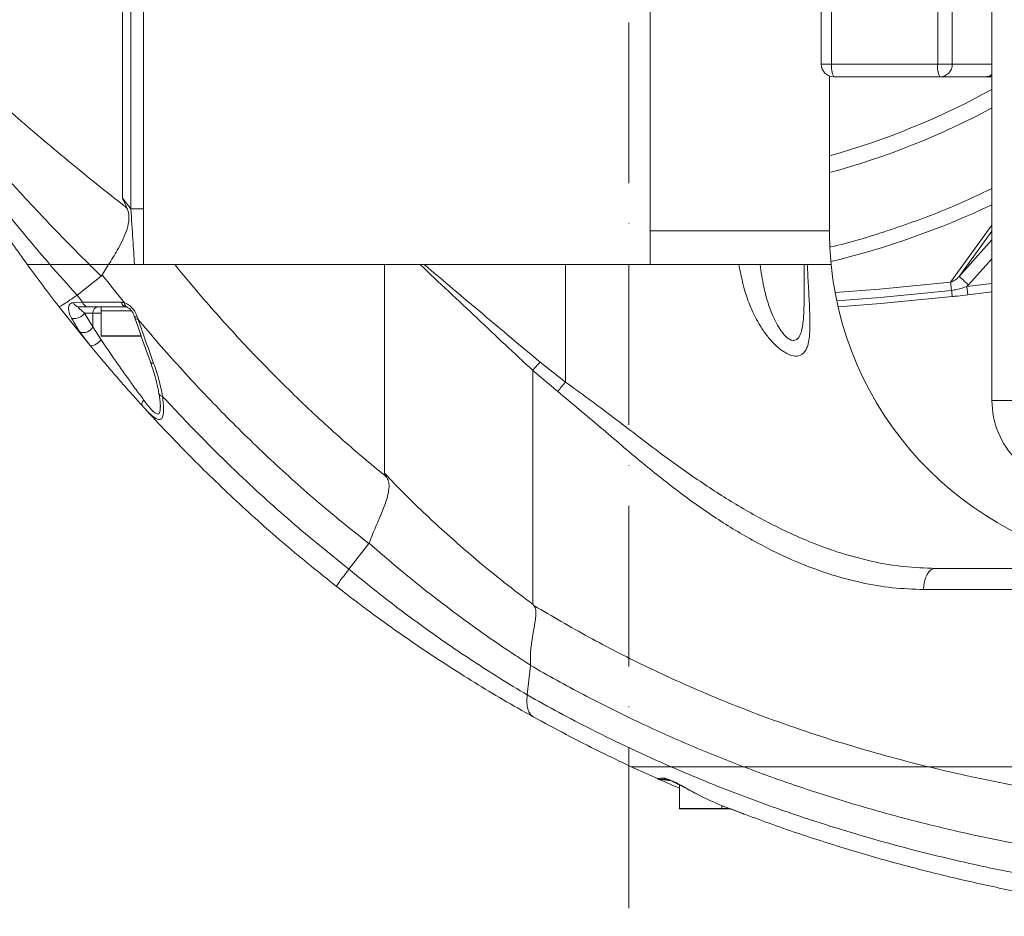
# Model space of a CAD drawing. Header units: millimetres. Extents: x 19214 to 26510, y -7957 to -532.
# Tile 6 of 150: x 21764 to 21997, y -5754 to -5541. Entities that reach past the tile are written whole.
import ezdxf

# ---------------------------------------------------------------- set-up
doc = ezdxf.new("R2010")
doc.units = ezdxf.units.MM
doc.header["$LTSCALE"] = 0.3175
doc.linetypes.add('ACAD_ISO10W100', pattern=[18, 12, -3, 0, -3])
for name, color, linetype, lineweight in [('1轮廓实线层', 7, 'Continuous', 18), ('7标注层', 4, 'Continuous', 13), ('中心线', 4, 'ACAD_ISO10W100', 20)]:
    doc.layers.add(name, color=color, linetype=linetype, lineweight=lineweight)

msp = doc.modelspace()

# ---------------------------------------------------------------- linework, layer by layer
at = {"layer": '1轮廓实线层', "ltscale": 10}
for p, q in [((21981.16, -5551.822), (21981.16, -5517.777)), ((21984.623, -5517.777), (21984.623, -5551.822)), ((21788.016, -5519.836), (21788.016, -5583.561)), ((21790.016, -5586.128), (21790.016, -5529.322)), ((21793.016, -5529.322), (21793.016, -5599.322)), ((21913.016, -5599.322), (21913.016, -5529.322)), ((21953.563, -5531.469), (21953.563, -5551.822)), ((21956.042, -5531.469), (21956.042, -5551.822)), ((21994.016, -5534.822), (21994.016, -5631.538)), ((21953.563, -5551.822), (21956.042, -5551.822)), ((21956.042, -5551.822), (21981.16, -5551.822)), ((21984.623, -5551.822), (21981.16, -5551.822)), ((21984.623, -5551.822), (21994.016, -5551.822)), ((21955.516, -5591.322), (21955.516, -5554.634)), ((21981.681, -5554.822), (21956.563, -5554.822)), ((21992.492, -5554.822), (21981.681, -5554.822)), ((21994.016, -5554.822), (21992.492, -5554.822)), ((21788.016, -5583.561), (21790.016, -5586.128)), ((21790.016, -5586.128), (21793.016, -5586.128)), ((21994.016, -5590.01), (21984.231, -5603.468)), ((21913.016, -5591.322), (21955.516, -5591.322)), ((21986.237, -5602.127), (21994.016, -5591.39)), ((21986.237, -5602.127), (21994.016, -5593.487)), ((21994.016, -5597.962), (21988.462, -5604.13)), ((21784.753, -5599.322), (21783.262, -5601.785)), ((21793.016, -5599.322), (21913.016, -5599.322)), ((21850.072, -5648.743), (21850.072, -5599.322)), ((21893.016, -5627.181), (21893.016, -5599.322)), ((21913.016, -5599.322), (21934.041, -5599.322)), ((21939.081, -5599.322), (21913.016, -5599.322)), ((21939.081, -5599.322), (21949.516, -5599.322)), ((21949.516, -5606.782), (21949.516, -5599.322)), ((21955.917, -5599.322), (21949.516, -5599.322)), ((21950.277, -5599.322), (21955.917, -5599.322)), ((21777.28, -5606.539), (21783.013, -5602.075)), ((21783.262, -5601.785), (21783.013, -5602.075)), ((21988.1, -5604.503), (21994.016, -5603.792)), ((21988.462, -5604.13), (21988.1, -5604.503)), ((21988.1, -5604.503), (21988.33, -5606.49)), ((21777.28, -5606.539), (21777.267, -5606.549)), ((21994.016, -5605.807), (21988.33, -5606.49)), ((21780.317, -5618.434), (21772.987, -5609.274)), ((21776.413, -5608.353), (21778.597, -5608.247)), ((21779.771, -5609.322), (21777.731, -5609.322)), ((21788.86, -5609.322), (21779.771, -5609.322)), ((21783.016, -5609.322), (21783.016, -5610.322)), ((21781.042, -5610.822), (21779.055, -5610.822)), ((21779.055, -5610.822), (21781.042, -5614.053)), ((21781.042, -5614.053), (21781.042, -5610.822)), ((21783.016, -5610.822), (21781.042, -5610.822)), ((21783.016, -5610.322), (21783.016, -5616.222)), ((21786.107, -5610.322), (21783.016, -5610.322)), ((21783.016, -5610.322), (21790.148, -5610.322)), ((21790.255, -5610.322), (21786.107, -5610.322)), ((21790.82, -5611.45), (21790.994, -5611.952)), ((21791.565, -5611.766), (21791.719, -5612.273)), ((21781.042, -5614.053), (21782.98, -5617.162)), ((21780.317, -5618.434), (21777.948, -5615.301)), ((21783.016, -5616.222), (21792.543, -5616.222)), ((21792.51, -5616.322), (21783.116, -5616.322)), ((21886.997, -5622.47), (21893.016, -5627.181)), ((21885.239, -5624.416), (21885.239, -5679.803)), ((21891.192, -5629.422), (21885.239, -5624.416)), ((21796.991, -5633.08), (21796.997, -5632.948)), ((21994.016, -5631.538), (22012.145, -5631.538)), ((21841.674, -5671.492), (21846.394, -5665.463)), ((21846.46, -5665.34), (21846.394, -5665.463)), ((21846.478, -5665.356), (21846.46, -5665.34)), ((21980.619, -5671.322), (22050.516, -5671.322)), ((22048.568, -5676.322), (21977.832, -5676.322)), ((21883.913, -5701.301), (21884.678, -5694.3)), ((21884.678, -5694.3), (21884.679, -5694.245)), ((21914.765, -5721.15), (21908.546, -5718.322)), ((21935.137, -5718.322), (21917.928, -5718.322)), ((21917.928, -5718.322), (21935.137, -5718.322)), ((21978.866, -5718.322), (22053.221, -5718.322)), ((22053.21, -5718.322), (21978.866, -5718.322)), ((21917.052, -5722.156), (21917.074, -5722.166)), ((21920.016, -5722.638), (21920.016, -5728.222)), ((21922.699, -5724.074), (21922.758, -5724.059)), ((21922.758, -5724.059), (21925.503, -5725.511)), ((21925.471, -5725.513), (21925.503, -5725.511)), ((21920.016, -5728.222), (21930.016, -5728.222)), ((21929.916, -5728.322), (21920.116, -5728.322)), ((21932.149, -5728.322), (21929.916, -5728.322)), ((21930.016, -5728.222), (21930.016, -5727.506)), ((21930.016, -5728.222), (21931.82, -5728.222)), ((21935.265, -5729.539), (21935.218, -5729.522))]:
    msp.add_line(p, q, dxfattribs=at)
at = {"layer": '1轮廓实线层', "lineweight": 20, "ltscale": 10}
for points in [[(21956.864, -5605.943), (21967.375, -5605.122), (21984.231, -5603.468)], [(21957.254, -5607.905), (21967.544, -5607.099), (21984.449, -5605.439)], [(21984.611, -5606.911), (21967.671, -5608.574), (21957.578, -5609.366)], [(21791.565, -5611.766), (21791.289, -5611.746), (21791.066, -5611.691), (21790.905, -5611.603), (21790.812, -5611.486), (21790.801, -5611.457)], [(21791.719, -5612.273), (21791.448, -5612.251), (21791.23, -5612.194), (21791.072, -5612.104), (21790.982, -5611.984), (21790.973, -5611.958)], [(21782.98, -5617.162), (21782.651, -5617.514), (21782.272, -5617.843), (21781.868, -5618.13), (21781.462, -5618.355), (21781.082, -5618.505), (21780.752, -5618.57), (21780.491, -5618.545), (21780.317, -5618.434)], [(21795.419, -5622.736), (21795.144, -5622.714), (21794.921, -5622.656), (21794.76, -5622.564), (21794.665, -5622.441), (21794.655, -5622.413)], [(21793.053, -5631.397), (21792.906, -5631.608), (21792.784, -5631.814), (21792.69, -5632.011), (21792.627, -5632.196), (21792.595, -5632.365), (21792.595, -5632.514), (21792.628, -5632.641), (21792.692, -5632.742)], [(21980.619, -5671.322), (21980.075, -5671.418), (21979.552, -5671.703), (21979.07, -5672.165), (21978.648, -5672.787), (21978.301, -5673.544), (21978.044, -5674.409), (21977.885, -5675.347), (21977.832, -5676.322)]]:
    msp.add_lwpolyline(points, dxfattribs=at)
for centre, radius, start, end in [((21956.563, -5551.822), 3, 180, 270), ((21960.752, -5552.55), 4.766, 171.22054, 208.48161), ((21985.87, -5552.55), 4.766, 171.22054, 208.48161), ((21981.652, -5551.851), 2.972, 270.55983, 0.5491), ((21992.474, -5552.276), 2.546, 270.39648, 307.27749), ((21992.492, -5551.822), 3, 270, 300.54305), ((21908.016, -5402.322), 177.678, 285.50586, 298.94831), ((21908.016, -5402.322), 181.535, 285.16842, 298.27717), ((21908.016, -5402.322), 202.054, 283.69433, 295.19046), ((22035.516, -5591.322), 80, 180, 185.73917), ((22035.516, -5591.322), 80, 185.73917, 264.65494), ((21777.827, -5607.811), 1.514, 200.97654, 266.37151), ((21779.949, -5607.949), 1.384, 192.42428, 262.63179), ((21782.398, -5610.673), 1.364, 98.14762, 186.30537), ((21789.037, -5607.963), 1.371, 192.6905, 262.60548), ((21789.452, -5608.559), 0.912, 171.72967, 241.75787), ((21776.65, -5609.197), 2.902, 256.85065, 325.94927), ((21778.797, -5612.948), 2.502, 250.1424, 333.78305), ((21783.116, -5616.222), 0.1, 180, 270), ((21899.531, -5635.558), 18.122, 133.7596, 142.06067), ((21904.817, -5638.651), 16.457, 135.81428, 145.88859), ((21797.634, -5629.549), 1.018, 198.44072, 264.71801), ((22014.016, -5631.538), 20, 180, 225), ((21915.576, -5719.322), 2, 246.07148, 270), ((21917.081, -5719.669), 1.653, 234.55817, 269.74303), ((21920.116, -5728.222), 0.1, 180, 270), ((21929.916, -5728.222), 0.1, 270, 0)]:
    msp.add_arc(centre, radius, start, end, dxfattribs=at)
at = {"layer": '1轮廓实线层', "ltscale": 10}
for points, knots in [([(21725.522, -5528.725), (21725.595, -5528.803), (21725.744, -5528.96), (21726.859, -5530.133), (21728.536, -5531.878), (21730.566, -5533.964), (21732.812, -5536.239), (21735.157, -5538.584), (21737.761, -5541.154), (21741.087, -5544.388), (21745.241, -5548.352), (21750.348, -5553.113), (21755.853, -5558.119), (21761.729, -5563.326), (21767.906, -5568.66), (21774.379, -5574.101), (21781.098, -5579.599), (21786.054, -5583.55), (21788.734, -5585.652), (21789.093, -5585.934)], [0, 0, 0, 0, 26746.1129998, 54592.6736206, 80477.1302592, 106786.2551723, 127644.5164237, 148654.0205814, 170077.4237711, 191619.6501353, 224258.8735788, 257204.2818689, 291011.0847815, 325075.7390014, 359637.9423032, 394442.435522, 430007.6192063, 465837.3027866, 471377.3541803, 471377.3541803, 471377.3541803, 471377.3541803]), ([(21780.213, -5599.322), (21778.762, -5597.873), (21774.786, -5593.904), (21768.458, -5587.319), (21761.361, -5579.636), (21754.758, -5572.183), (21748.682, -5565.035), (21743.165, -5558.302), (21738.82, -5552.81), (21735.529, -5548.527), (21733.116, -5545.324), (21731.142, -5542.652), (21729.624, -5540.555), (21728.557, -5539.055), (21727.879, -5538.087), (21727.789, -5537.956), (21727.744, -5537.892)], [0, 0, 0, 0, 22481.9728786, 61569.7003222, 100747.1206701, 139830.9592881, 176266.1833759, 212781.569523, 249145.1549515, 271004.4683308, 292905.5476858, 314722.1088543, 333512.9730192, 352292.4520734, 370873.4157983, 389271.2413256, 389271.2413256, 389271.2413256, 389271.2413256]), ([(21730.001, -5542.265), (21729.997, -5542.257), (21729.977, -5542.221), (21730.372, -5542.955), (21731.216, -5544.452), (21732.223, -5546.181), (21733.391, -5548.133), (21735.098, -5550.928), (21737.558, -5554.839), (21740.879, -5559.93), (21744.509, -5565.3), (21748.428, -5570.89), (21752.572, -5576.583), (21756.871, -5582.27), (21761.332, -5587.947), (21765.976, -5593.647), (21769.222, -5597.43), (21770.845, -5599.322)], [0, 0, 0, 0, 7477.5123953, 34032.5149738, 53163.472934, 72688.1713484, 89657.6447709, 106633.9814927, 141488.2194565, 175650.7560129, 209833.285295, 245066.7683888, 280306.6560251, 314465.4748319, 348625.627387, 383335.2101136, 418043.9983514, 418043.9983514, 418043.9983514, 418043.9983514]), ([(21765.491, -5599.322), (21763.148, -5596.058), (21758.463, -5589.53), (21752.371, -5580.39), (21747.065, -5572.045), (21742.509, -5564.566), (21738.64, -5557.957), (21735.439, -5552.293), (21733.343, -5548.49), (21731.948, -5545.915), (21731.261, -5544.636), (21730.688, -5543.563), (21730.32, -5542.871), (21730.085, -5542.426), (21730.104, -5542.463), (21730.113, -5542.479)], [0, 0, 0, 0, 54385.2403055, 108770.8696624, 150606.8390535, 192501.6941067, 234247.0279133, 265167.2455303, 296005.3274361, 310713.1533946, 325403.307161, 331296.7749171, 346392.2445719, 356507.3613927, 364290.9081899, 364290.9081899, 364290.9081899, 364290.9081899]), ([(21955.783, -5595.141), (21955.797, -5595.138), (21960.403, -5594.168), (21969.451, -5591.307), (21982.262, -5586.826), (21990.294, -5583.045), (21994.016, -5581.293)], [0, 0, 0, 0, 133.0485592, 43243.712376, 86974.4229866, 124746.5865992, 124746.5865992, 124746.5865992, 124746.5865992]), ([(21789.093, -5585.934), (21788.744, -5585.165), (21788.385, -5584.374), (21788.026, -5583.583), (21788.016, -5583.561)], [0, 0, 0, 0, 67435.3624802, 69405.5256607, 69405.5256607, 69405.5256607, 69405.5256607]), ([(21789.093, -5585.934), (21789.226, -5586.292), (21789.6, -5587.298), (21789.585, -5589.247), (21788.967, -5591.539), (21787.966, -5593.817), (21786.492, -5596.509), (21785.431, -5598.225), (21784.753, -5599.322)], [0, 0, 0, 0, 13094.2277649, 36697.76005, 65290.9672583, 94772.2386444, 124296.1270542, 176671.0187489, 176671.0187489, 176671.0187489, 176671.0187489]), ([(21790.891, -5599.322), (21790.761, -5597.358), (21790.474, -5593.002), (21790.179, -5588.564), (21790.016, -5586.128)], [0, 0, 0, 0, 31314.6224305, 69414.2644192, 69414.2644192, 69414.2644192, 69414.2644192]), ([(21772.987, -5609.274), (21771.722, -5607.633), (21769.188, -5604.346), (21766.724, -5600.998), (21765.491, -5599.322)], [0, 0, 0, 0, 34602.1196266, 69298.7807414, 69298.7807414, 69298.7807414, 69298.7807414]), ([(21765.491, -5599.322), (21765.541, -5599.322), (21765.642, -5599.322), (21766.439, -5599.322), (21767.674, -5599.322), (21769.168, -5599.322), (21770.34, -5599.322), (21770.845, -5599.322)], [0, 0, 0, 0, 31352.6135493, 63709.7604924, 95042.4155537, 127180.4041494, 151570.1253433, 151570.1253433, 151570.1253433, 151570.1253433]), ([(21765.491, -5599.322), (21765.541, -5599.322), (21765.642, -5599.322), (21766.439, -5599.322), (21767.674, -5599.322), (21769.168, -5599.322), (21770.34, -5599.322), (21770.845, -5599.322)], [0, 0, 0, 0, 31352.6135493, 63709.7604924, 95042.4155537, 127180.4041494, 151570.1253433, 151570.1253433, 151570.1253433, 151570.1253433]), ([(21770.845, -5599.322), (21772.972, -5601.74), (21775.1, -5604.158), (21777.28, -5606.539), (21777.28, -5606.539)], [0, 0, 0, 0, 44475.7750847, 44476.0505293, 44476.0505293, 44476.0505293, 44476.0505293]), ([(21770.845, -5599.322), (21771.462, -5599.322), (21774.466, -5599.322), (21777.669, -5599.322), (21780.213, -5599.322)], [0, 0, 0, 0, 14243.6855549, 69326.2965504, 69326.2965504, 69326.2965504, 69326.2965504]), ([(21770.845, -5599.322), (21771.462, -5599.322), (21774.466, -5599.322), (21777.669, -5599.322), (21780.213, -5599.322)], [0, 0, 0, 0, 14243.6855549, 69326.2965504, 69326.2965504, 69326.2965504, 69326.2965504]), ([(21783.013, -5602.075), (21783.013, -5602.075), (21782.076, -5601.161), (21781.145, -5600.242), (21780.213, -5599.322)], [0, 0, 0, 0, 1.060258, 69380.502841, 69380.502841, 69380.502841, 69380.502841]), ([(21780.213, -5599.322), (21780.92, -5599.322), (21782.343, -5599.322), (21783.946, -5599.322), (21784.753, -5599.322)], [0, 0, 0, 0, 34429.0186426, 69374.110668, 69374.110668, 69374.110668, 69374.110668]), ([(21780.213, -5599.322), (21780.92, -5599.322), (21782.343, -5599.322), (21783.946, -5599.322), (21784.753, -5599.322)], [0, 0, 0, 0, 34429.0186426, 69374.110668, 69374.110668, 69374.110668, 69374.110668]), ([(21784.753, -5599.322), (21785.625, -5599.322), (21787.379, -5599.322), (21790.105, -5599.322), (21791.963, -5599.322), (21792.841, -5599.322)], [0, 0, 0, 0, 33608.1971602, 67640.0579111, 98171.0898505, 98171.0898505, 98171.0898505, 98171.0898505]), ([(21784.753, -5599.322), (21785.625, -5599.322), (21787.379, -5599.322), (21789.479, -5599.322), (21790.667, -5599.322), (21790.891, -5599.322)], [0, 0, 0, 0, 43677.8660334, 87906.3335009, 98170.6400248, 98170.6400248, 98170.6400248, 98170.6400248]), ([(21793.016, -5599.322), (21792.982, -5599.322), (21792.913, -5599.322), (21792.371, -5599.322), (21791.661, -5599.322), (21791.113, -5599.322), (21790.891, -5599.322)], [0, 0, 0, 0, 33604.6113389, 67221.3575389, 100449.6081011, 123097.0842273, 123097.0842273, 123097.0842273, 123097.0842273]), ([(21800.413, -5599.322), (21801.502, -5600.646), (21805.709, -5605.762), (21813.305, -5614.443), (21823.428, -5625.133), (21833.991, -5635.377), (21842.947, -5643.344), (21848.581, -5648.046), (21850.47, -5649.587), (21850.67, -5649.749)], [0, 0, 0, 0, 14834.6354996, 57311.5547312, 99787.713195, 142198.305209, 184608.3655544, 203473.6498153, 205701.096975, 205701.096975, 205701.096975, 205701.096975]), ([(21885.239, -5624.416), (21883.06, -5622.38), (21878.697, -5618.303), (21872.046, -5612.055), (21865.325, -5605.725), (21860.805, -5601.458), (21858.542, -5599.322)], [0, 0, 0, 0, 30746.7554567, 61579.9782798, 92664.3730249, 123828.6202168, 123828.6202168, 123828.6202168, 123828.6202168]), ([(21859.521, -5599.322), (21861.82, -5601.267), (21866.425, -5605.162), (21873.312, -5610.975), (21880.187, -5616.765), (21884.725, -5620.566), (21886.997, -5622.47)], [0, 0, 0, 0, 30756.5988909, 61585.0338872, 92641.6628647, 123780.0666589, 123780.0666589, 123780.0666589, 123780.0666589]), ([(21950.277, -5599.322), (21950.359, -5601.021), (21950.523, -5604.418), (21950.781, -5608.779), (21950.926, -5612.402), (21950.904, -5615.061), (21950.696, -5617.246), (21950.316, -5618.812), (21949.737, -5619.948), (21948.889, -5620.807), (21947.516, -5621.174), (21946.091, -5620.761), (21944.873, -5620.124), (21943.886, -5619.461), (21942.428, -5618.19), (21940.862, -5616.431), (21939.014, -5613.8), (21937.249, -5610.481), (21935.295, -5605.547), (21934.527, -5601.736), (21934.041, -5599.322)], [0, 0, 0, 0, 45486.0035223, 90930.4189265, 121085.8998577, 151198.7937476, 173646.4827637, 196041.8277577, 212751.0767552, 229423.0348757, 254104.7662334, 279187.5633093, 284260.79548, 300167.7489472, 316102.2481171, 340539.5422307, 365034.0442571, 402386.5119879, 439803.6374238, 504467.5041961, 504467.5041961, 504467.5041961, 504467.5041961]), ([(21934.041, -5599.322), (21934.987, -5599.322), (21936.529, -5599.322), (21938.37, -5599.322), (21939.081, -5599.322)], [0, 0, 0, 0, 43111.4388199, 70219.8273507, 70219.8273507, 70219.8273507, 70219.8273507]), ([(21939.081, -5599.322), (21939.338, -5601.086), (21939.764, -5604.012), (21940.809, -5608.016), (21941.824, -5610.9), (21942.917, -5613.234), (21944.04, -5615.118), (21945.272, -5616.565), (21946.318, -5617.196), (21947.086, -5617.355), (21947.568, -5617.222), (21948.184, -5616.759), (21948.529, -5616.167), (21948.904, -5615.111), (21949.16, -5613.962), (21949.384, -5612.042), (21949.493, -5609.717), (21949.523, -5607.864), (21949.515, -5606.859), (21949.514, -5606.769)], [0, 0, 0, 0, 71771.5220036, 119058.1841593, 166827.8794783, 195527.994288, 224736.9105339, 258945.4666776, 278906.2351121, 288818.3154184, 308053.1078351, 312953.2433459, 341618.7198927, 347972.862197, 373702.3732289, 400101.3629772, 437590.1639545, 475529.1448462, 479226.1765065, 479226.1765065, 479226.1765065, 479226.1765065]), ([(21949.49, -5599.322), (21949.475, -5599.322), (21949.447, -5599.322), (21950.009, -5599.322), (21950.277, -5599.322)], [0, 0, 0, 0, 36721.8748499, 70298.3365221, 70298.3365221, 70298.3365221, 70298.3365221]), ([(21788.549, -5608.428), (21786.791, -5606.243), (21785.017, -5604.037), (21783.278, -5601.805), (21783.262, -5601.785)], [0, 0, 0, 0, 68761.4561266, 69378.1837602, 69378.1837602, 69378.1837602, 69378.1837602]), ([(21984.231, -5603.468), (21984.231, -5603.468), (21984.418, -5603.42), (21984.955, -5603.222), (21985.637, -5602.76), (21986.073, -5602.319), (21986.237, -5602.127), (21986.237, -5602.127)], [0, 0, 0, 0, 3.5071864, 35608.2271617, 105802.4463269, 154188.452257, 154191.9594434, 154191.9594434, 154191.9594434, 154191.9594434]), ([(21984.231, -5603.468), (21984.246, -5603.604), (21984.276, -5603.876), (21984.35, -5604.546), (21984.412, -5605.103), (21984.446, -5605.411), (21984.449, -5605.439)], [0, 0, 0, 0, 40276.9209135, 80553.8418269, 120830.7627404, 124966.3222081, 124966.3222081, 124966.3222081, 124966.3222081]), ([(21984.449, -5605.439), (21984.896, -5605.372), (21986.142, -5605.182), (21987.335, -5604.769), (21988.1, -5604.503)], [0, 0, 0, 0, 25275.0026531, 70496.1877678, 70496.1877678, 70496.1877678, 70496.1877678]), ([(21772.987, -5609.274), (21773.064, -5609.269), (21773.217, -5609.26), (21774.106, -5608.727), (21775.413, -5607.86), (21776.652, -5606.985), (21777.267, -5606.549)], [0, 0, 0, 0, 30761.5120755, 61467.0703062, 92384.5816432, 122920.7315103, 122920.7315103, 122920.7315103, 122920.7315103]), ([(21777.267, -5606.549), (21777.267, -5606.549), (21777.709, -5607.117), (21778.153, -5607.682), (21778.597, -5608.247)], [0, 0, 0, 0, 11.1414744, 69353.2497743, 69353.2497743, 69353.2497743, 69353.2497743]), ([(21988.33, -5606.49), (21987.5, -5606.586), (21986.261, -5606.728), (21985.021, -5606.866), (21984.611, -5606.911)], [0, 0, 0, 0, 47240.037869, 70495.5139138, 70495.5139138, 70495.5139138, 70495.5139138]), ([(21775.99, -5612.024), (21775.881, -5611.811), (21775.489, -5611.043), (21775.183, -5609.962), (21775.304, -5609.031), (21775.725, -5608.489), (21776.184, -5608.399), (21776.413, -5608.353)], [0, 0, 0, 0, 18092.8394975, 65456.2664781, 102307.8605439, 126961.8134725, 151673.8335611, 151673.8335611, 151673.8335611, 151673.8335611]), ([(21777.731, -5609.322), (21777.684, -5609.331), (21777.619, -5609.342), (21777.583, -5609.42), (21777.645, -5609.597), (21778.002, -5609.985), (21778.52, -5610.412), (21778.938, -5610.733), (21779.055, -5610.822)], [0, 0, 0, 0, 15394.7210107, 21200.9973452, 46454.3685254, 90354.2791299, 152509.055213, 176563.5019204, 176563.5019204, 176563.5019204, 176563.5019204]), ([(21778.597, -5608.247), (21779.597, -5608.249), (21782.625, -5608.254), (21785.664, -5608.26), (21787.699, -5608.264)], [0, 0, 0, 0, 22910.5833393, 69371.3982326, 69371.3982326, 69371.3982326, 69371.3982326]), ([(21787.699, -5608.264), (21787.79, -5608.267), (21788.064, -5608.277), (21788.355, -5608.368), (21788.549, -5608.428)], [0, 0, 0, 0, 23195.0766268, 69411.7795955, 69411.7795955, 69411.7795955, 69411.7795955]), ([(21788.549, -5608.428), (21788.681, -5608.475), (21789.144, -5608.642), (21789.661, -5608.982), (21790.326, -5609.567), (21790.69, -5610.001), (21791.216, -5610.828), (21791.4, -5611.322), (21791.565, -5611.766)], [0, 0, 0, 0, 17701.9259196, 62109.3722089, 68564.6463313, 116182.7852298, 122399.3823266, 176722.0677761, 176722.0677761, 176722.0677761, 176722.0677761]), ([(21788.884, -5609.321), (21788.878, -5609.322), (21788.859, -5609.325), (21788.927, -5609.325), (21789.011, -5609.361), (21789.024, -5609.367)], [0, 0, 0, 0, 28661.2138529, 87336.560302, 98194.9497943, 98194.9497943, 98194.9497943, 98194.9497943]), ([(21789.021, -5609.363), (21789.022, -5609.363), (21789.072, -5609.378), (21789.266, -5609.469), (21789.583, -5609.681), (21789.98, -5610.041), (21790.394, -5610.572), (21790.679, -5611.091), (21790.767, -5611.383), (21790.79, -5611.459)], [0, 0, 0, 0, 265.7169104, 25389.0905568, 53218.1644004, 87535.4161672, 132411.1573819, 186489.042143, 205502.9731634, 205502.9731634, 205502.9731634, 205502.9731634]), ([(21777.948, -5615.301), (21777.372, -5614.393), (21776.699, -5613.331), (21776.079, -5612.189), (21775.99, -5612.024)], [0, 0, 0, 0, 59318.6506219, 69345.397421, 69345.397421, 69345.397421, 69345.397421]), ([(21790.981, -5611.963), (21791.384, -5613.137), (21792.588, -5616.643), (21793.842, -5620.104), (21794.677, -5622.407)], [0, 0, 0, 0, 23240.5312338, 69421.8887382, 69421.8887382, 69421.8887382, 69421.8887382]), ([(21846.394, -5665.463), (21842.69, -5662.492), (21834.996, -5656.319), (21823.824, -5646.331), (21812.799, -5635.654), (21802.247, -5624.513), (21795.342, -5616.607), (21791.891, -5612.479), (21791.719, -5612.273)], [0, 0, 0, 0, 32970.6623027, 68496.9868473, 104023.734179, 139528.9508195, 175034.781998, 176898.8778935, 176898.8778935, 176898.8778935, 176898.8778935]), ([(21791.719, -5612.273), (21792.068, -5613.278), (21793.285, -5616.78), (21794.531, -5620.257), (21795.419, -5622.736)], [0, 0, 0, 0, 19922.4022251, 69426.3431691, 69426.3431691, 69426.3431691, 69426.3431691]), ([(21792.692, -5632.742), (21791.964, -5631.936), (21790.487, -5630.301), (21788.149, -5627.657), (21785.784, -5624.934), (21783.112, -5621.803), (21781.346, -5619.674), (21780.317, -5618.434)], [0, 0, 0, 0, 27271.0924614, 55315.3162456, 83324.2158558, 111893.23255, 151793.1648926, 151793.1648926, 151793.1648926, 151793.1648926]), ([(21782.98, -5617.162), (21783.819, -5618.398), (21785.252, -5620.509), (21787.418, -5623.611), (21789.322, -5626.292), (21791.229, -5628.93), (21792.441, -5630.569), (21793.053, -5631.397)], [0, 0, 0, 0, 39881.9797058, 68087.6875363, 96734.6673659, 123972.9711522, 151770.6615751, 151770.6615751, 151770.6615751, 151770.6615751]), ([(21794.655, -5622.423), (21794.685, -5622.503), (21795.11, -5623.64), (21795.732, -5625.677), (21796.361, -5628.09), (21796.573, -5629.416), (21796.645, -5629.873)], [0, 0, 0, 0, 3873.8679015, 55339.7554884, 99798.9070629, 123121.1642819, 123121.1642819, 123121.1642819, 123121.1642819]), ([(21795.419, -5622.736), (21795.867, -5624.048), (21796.769, -5626.687), (21797.282, -5629.266), (21797.54, -5630.562)], [0, 0, 0, 0, 34517.4390878, 69448.5693816, 69448.5693816, 69448.5693816, 69448.5693816]), ([(21893.016, -5627.181), (21896.614, -5629.805), (21903.811, -5635.055), (21913.699, -5642.775), (21923.156, -5649.617), (21932.222, -5655.582), (21941.585, -5660.886), (21950.376, -5664.947), (21958.436, -5667.843), (21965.761, -5669.788), (21973.188, -5671.071), (21978.142, -5671.238), (21980.619, -5671.322)], [0, 0, 0, 0, 36615.0261076, 73252.8452611, 103468.3447283, 133673.9029944, 164427.8720331, 195168.5248422, 217689.1699568, 240205.8689386, 263426.2262294, 286642.7069606, 286642.7069606, 286642.7069606, 286642.7069606]), ([(21797.54, -5630.562), (21797.604, -5631.145), (21797.731, -5632.309), (21797.794, -5633.924), (21797.677, -5635.23), (21797.275, -5636.01), (21796.617, -5636.125), (21795.603, -5635.617), (21794.286, -5634.462), (21793.207, -5633.297), (21792.692, -5632.742)], [0, 0, 0, 0, 27613.7389382, 55170.9867302, 85918.8928094, 111556.7030592, 137269.2668923, 160152.834744, 196953.4153119, 230492.7573807, 230492.7573807, 230492.7573807, 230492.7573807]), ([(21796.665, -5629.873), (21796.736, -5630.305), (21796.877, -5631.172), (21796.987, -5632.209), (21797.025, -5632.875), (21797.015, -5633.063), (21797.014, -5633.081)], [0, 0, 0, 0, 43332.8747257, 86919.6528406, 119791.5181152, 123143.5347032, 123143.5347032, 123143.5347032, 123143.5347032]), ([(21797.54, -5630.562), (21800.374, -5633.599), (21806.045, -5639.677), (21816.164, -5649.631), (21827.916, -5660.402), (21837.084, -5667.793), (21841.673, -5671.493)], [0, 0, 0, 0, 25473.8294401, 50975.9007112, 87038.3303453, 123187.6241285, 123187.6241285, 123187.6241285, 123187.6241285]), ([(21977.832, -5676.322), (21975.37, -5676.24), (21970.446, -5676.074), (21962.922, -5674.774), (21955.352, -5672.723), (21947.1, -5669.635), (21938.343, -5665.386), (21929.106, -5659.851), (21920.097, -5653.482), (21910.813, -5646.125), (21901.347, -5637.883), (21894.577, -5632.243), (21891.192, -5629.422)], [0, 0, 0, 0, 22925.29168, 45853.7642591, 69571.1095079, 93292.7107599, 123475.4412845, 153669.406337, 184646.6707676, 215635.2948141, 251415.8425891, 287208.9362956, 287208.9362956, 287208.9362956, 287208.9362956]), ([(21838.701, -5675.581), (21834.661, -5672.338), (21826.572, -5665.848), (21814.993, -5655.473), (21803.833, -5644.657), (21796.526, -5636.959), (21792.867, -5632.934), (21792.692, -5632.742)], [0, 0, 0, 0, 37516.2230668, 75101.653496, 112549.5175326, 150061.3702428, 151946.517798, 151946.517798, 151946.517798, 151946.517798]), ([(21793.053, -5631.397), (21793.468, -5631.945), (21794.311, -5633.06), (21795.378, -5634.243), (21796.152, -5634.764), (21796.507, -5634.758), (21796.788, -5634.543), (21796.984, -5634.08), (21796.989, -5633.398), (21796.991, -5633.08)], [0, 0, 0, 0, 45182.7584002, 91961.5474412, 119134.3794198, 142237.2216543, 148767.3289504, 179043.4855255, 205582.4460509, 205582.4460509, 205582.4460509, 205582.4460509]), ([(21850.072, -5648.743), (21850.702, -5649.409), (21854.471, -5653.392), (21861.663, -5660.356), (21870.585, -5668.27), (21878.476, -5674.72), (21882.981, -5678.106), (21885.239, -5679.803)], [0, 0, 0, 0, 8829.3652574, 52771.1651181, 96292.5502736, 124384.3548838, 152611.2672034, 152611.2672034, 152611.2672034, 152611.2672034]), ([(21850.67, -5649.749), (21850.485, -5649.439), (21850.285, -5649.104), (21850.087, -5648.768), (21850.072, -5648.743)], [0, 0, 0, 0, 64503.7012479, 69760.9177679, 69760.9177679, 69760.9177679, 69760.9177679]), ([(21850.67, -5649.749), (21850.797, -5650.008), (21851.141, -5650.709), (21851.238, -5652.139), (21850.874, -5654.37), (21849.892, -5657.139), (21848.615, -5660.143), (21847.382, -5662.936), (21846.77, -5664.531), (21846.46, -5665.34)], [0, 0, 0, 0, 9694.7759258, 26254.6474449, 47174.7246756, 86279.1895747, 126913.8058688, 166121.1950873, 206464.5644216, 206464.5644216, 206464.5644216, 206464.5644216]), ([(21884.679, -5694.245), (21883.498, -5693.483), (21879.667, -5691.011), (21873.189, -5686.58), (21865.974, -5681.319), (21859.508, -5676.314), (21853.198, -5671.188), (21848.885, -5667.486), (21846.478, -5665.356), (21846.478, -5665.356)], [0, 0, 0, 0, 16094.4911577, 52219.7859081, 88348.7314322, 115421.0939679, 142494.5157059, 177768.5377373, 177768.7572137, 177768.7572137, 177768.7572137, 177768.7572137]), ([(21838.701, -5675.581), (21838.728, -5675.521), (21838.781, -5675.403), (21839.378, -5674.566), (21840.306, -5673.309), (21841.218, -5672.098), (21841.673, -5671.493)], [0, 0, 0, 0, 30895.6491269, 61791.234648, 92686.7541072, 123582.2073741, 123582.2073741, 123582.2073741, 123582.2073741]), ([(21841.675, -5671.491), (21841.675, -5671.491), (21845.481, -5674.656), (21851.298, -5679.274), (21859.215, -5685.132), (21865.206, -5689.359), (21871.241, -5693.418), (21877.481, -5697.417), (21881.71, -5699.994), (21883.913, -5701.3), (21883.913, -5701.3)], [0, 0, 0, 0, 0.203236, 50300.0747146, 75373.3910989, 100446.0974824, 125404.2944237, 150361.7222774, 177570.5527258, 177570.7559619, 177570.7559619, 177570.7559619, 177570.7559619]), ([(21885.341, -5706.494), (21882.943, -5705.141), (21878.327, -5702.537), (21871.48, -5698.414), (21864.835, -5694.225), (21858.225, -5689.849), (21851.655, -5685.282), (21845.129, -5680.539), (21840.845, -5677.235), (21838.701, -5675.581)], [0, 0, 0, 0, 31361.5595356, 60382.1953053, 89472.8149164, 118549.667897, 147687.8914534, 177109.2407019, 206586.1603405, 206586.1603405, 206586.1603405, 206586.1603405]), ([(21885.239, -5679.803), (21885.256, -5679.825), (21885.352, -5679.943), (21885.448, -5680.062), (21885.527, -5680.159)], [0, 0, 0, 0, 12667.5365664, 69962.9572912, 69962.9572912, 69962.9572912, 69962.9572912]), ([(21885.527, -5680.159), (21885.572, -5680.221), (21885.73, -5680.437), (21885.974, -5681.16), (21885.979, -5682.328), (21885.778, -5684.041), (21885.442, -5686.006), (21884.991, -5688.595), (21884.628, -5691.451), (21884.662, -5693.314), (21884.679, -5694.245)], [0, 0, 0, 0, 3383.9055779, 11828.0352527, 32551.1507773, 53123.1582636, 87554.2509313, 122015.1526729, 177085.4057703, 232157.4574239, 232157.4574239, 232157.4574239, 232157.4574239]), ([(21885.527, -5680.159), (21889.84, -5682.682), (21898.465, -5687.726), (21911.65, -5694.486), (21924.991, -5700.56), (21937.346, -5705.526), (21948.602, -5709.562), (21958.761, -5712.844), (21968.871, -5715.794), (21975.534, -5717.48), (21978.866, -5718.322)], [0, 0, 0, 0, 32649.217086, 65294.9081334, 98359.5587571, 131425.1558223, 156603.6772977, 181782.5756793, 207122.1211661, 232462.0455719, 232462.0455719, 232462.0455719, 232462.0455719]), ([(21935.137, -5718.322), (21930.93, -5716.667), (21922.505, -5713.351), (21909.844, -5707.637), (21897.204, -5701.342), (21888.836, -5696.717), (21884.678, -5694.3), (21884.678, -5694.3)], [0, 0, 0, 0, 30856.202298, 61788.3426687, 92959.1312247, 124213.685432, 124213.8092662, 124213.8092662, 124213.8092662, 124213.8092662]), ([(21883.913, -5701.302), (21883.913, -5701.302), (21888.933, -5704.162), (21897.103, -5708.542), (21908.477, -5714.113), (21914.776, -5716.918), (21917.928, -5718.322)], [0, 0, 0, 0, 0.1467727, 44436.1294398, 71696.0520114, 98991.9922751, 98991.9922751, 98991.9922751, 98991.9922751]), ([(21885.341, -5706.494), (21885.07, -5706.289), (21884.529, -5705.88), (21884.046, -5704.725), (21883.801, -5703.234), (21883.875, -5701.945), (21883.913, -5701.301)], [0, 0, 0, 0, 31012.4972644, 62021.8940794, 93028.1917678, 124031.3926104, 124031.3926104, 124031.3926104, 124031.3926104]), ([(21908.546, -5718.322), (21906.048, -5717.142), (21898.258, -5713.461), (21890.566, -5709.313), (21885.341, -5706.494)], [0, 0, 0, 0, 22453.708427, 70031.9080819, 70031.9080819, 70031.9080819, 70031.9080819]), ([(21917.928, -5718.322), (21916.462, -5718.322), (21914.243, -5718.322), (21911.719, -5718.322), (21910.232, -5718.322), (21909.206, -5718.322), (21908.642, -5718.322), (21908.574, -5718.322), (21908.546, -5718.322)], [0, 0, 0, 0, 58825.7412688, 88989.2213532, 119112.769843, 140771.7761122, 162874.9323151, 178458.3103237, 178458.3103237, 178458.3103237, 178458.3103237]), ([(21908.546, -5718.322), (21908.596, -5718.322), (21908.697, -5718.322), (21909.525, -5718.322), (21910.968, -5718.322), (21913.722, -5718.322), (21916.257, -5718.322), (21917.928, -5718.322)], [0, 0, 0, 0, 17955.8267336, 36571.5768803, 65710.6539604, 95559.7039692, 153343.143794, 153343.143794, 153343.143794, 153343.143794]), ([(21917.928, -5718.322), (21921.297, -5719.755), (21928.036, -5722.621), (21938.169, -5726.487), (21948.296, -5730.049), (21958.452, -5733.303), (21968.594, -5736.256), (21978.717, -5738.923), (21988.744, -5741.293), (22001.084, -5743.924), (22009.864, -5745.428), (22015.426, -5746.38)], [0, 0, 0, 0, 26528.5797834, 53057.3598098, 79734.0414158, 106410.9623631, 133515.7101298, 160620.716311, 187859.0180118, 215097.5671091, 262155.6497199, 262155.6497199, 262155.6497199, 262155.6497199]), ([(22009.752, -5738.389), (22005.706, -5737.67), (21997.606, -5736.23), (21985.447, -5733.604), (21973.418, -5730.643), (21961.523, -5727.318), (21949.484, -5723.524), (21940.656, -5720.413), (21935.869, -5718.599), (21935.137, -5718.322)], [0, 0, 0, 0, 35346.0730208, 70757.347297, 103521.4705066, 136285.0002424, 169299.7671997, 202313.9119965, 208268.7271798, 208268.7271798, 208268.7271798, 208268.7271798]), ([(21978.866, -5718.322), (21974.662, -5718.322), (21966.255, -5718.322), (21954.611, -5718.322), (21945.739, -5718.322), (21939.53, -5718.322), (21936.601, -5718.322), (21935.137, -5718.322)], [0, 0, 0, 0, 42861.7921404, 85729.0580783, 119647.0850939, 136685.8360882, 153719.279203, 153719.279203, 153719.279203, 153719.279203]), ([(21935.137, -5718.322), (21937.594, -5718.322), (21942.52, -5718.322), (21950.539, -5718.322), (21958.75, -5718.322), (21968.222, -5718.322), (21974.945, -5718.322), (21978.866, -5718.322)], [0, 0, 0, 0, 28223.0024832, 56601.626465, 85166.1269297, 113745.5476045, 153732.0694084, 153732.0694084, 153732.0694084, 153732.0694084]), ([(21978.866, -5718.322), (21980.515, -5718.718), (21986.372, -5720.124), (21996.309, -5722.22), (22009.908, -5724.657), (22024.484, -5726.742), (22039.844, -5728.361), (22052.762, -5729.345), (22060.263, -5729.638), (22063.093, -5729.748)], [0, 0, 0, 0, 11275.8608013, 40050.186316, 68883.8943593, 107496.6991899, 146111.2735021, 185182.6684178, 208853.2913733, 208853.2913733, 208853.2913733, 208853.2913733]), ([(21914.765, -5721.15), (21914.791, -5721.139), (21914.845, -5721.114), (21915.399, -5721.066), (21915.908, -5721.031), (21916.122, -5721.016)], [0, 0, 0, 0, 35589.4347577, 72470.2629955, 99204.9551569, 99204.9551569, 99204.9551569, 99204.9551569]), ([(21920.016, -5723.428), (21919.424, -5723.176), (21918.005, -5722.575), (21916.332, -5721.843), (21915.243, -5721.362), (21914.828, -5721.179), (21914.784, -5721.159), (21914.765, -5721.15)], [0, 0, 0, 0, 42475.6019367, 101646.6661471, 128110.9912287, 142649.011423, 153408.6375632, 153408.6375632, 153408.6375632, 153408.6375632]), ([(21917.074, -5721.322), (21916.851, -5721.322), (21916.336, -5721.322), (21915.732, -5721.322), (21915.629, -5721.322), (21915.576, -5721.322)], [0, 0, 0, 0, 27098.8465689, 62594.0545531, 99211.2099702, 99211.2099702, 99211.2099702, 99211.2099702]), ([(21915.576, -5721.322), (21915.587, -5721.323), (21915.614, -5721.325), (21915.77, -5721.343), (21916.206, -5721.401), (21916.937, -5721.502), (21917.558, -5721.589), (21917.871, -5721.634)], [0, 0, 0, 0, 5329.2750116, 12920.4087044, 38055.7067217, 95354.6131199, 153423.9812462, 153423.9812462, 153423.9812462, 153423.9812462]), ([(21916.122, -5721.016), (21916.248, -5721.023), (21916.397, -5721.032), (21916.94, -5721.165), (21917.797, -5721.476), (21919.255, -5722.149), (21920.931, -5723.032), (21922.141, -5723.712), (21922.758, -5724.059)], [0, 0, 0, 0, 16664.1671556, 19774.4391634, 53077.8173707, 86052.8400412, 131411.5883365, 178582.4989931, 178582.4989931, 178582.4989931, 178582.4989931]), ([(21916.943, -5721.315), (21916.942, -5721.315), (21916.935, -5721.314), (21916.971, -5721.32), (21917.066, -5721.343), (21917.303, -5721.414), (21917.755, -5721.577), (21918.498, -5721.889), (21919.539, -5722.383), (21920.849, -5723.061), (21921.935, -5723.654), (21922.572, -5724.004), (21922.699, -5724.074)], [0, 0, 0, 0, 702.258817, 6879.4159184, 15417.0478841, 29240.5845052, 52111.5647675, 88754.3399296, 137485.2751041, 197766.6536536, 269288.4300628, 287029.3013238, 287029.3013238, 287029.3013238, 287029.3013238]), ([(21922.706, -5724.065), (21923.047, -5724.258), (21923.781, -5724.674), (21924.546, -5725.03), (21924.956, -5725.221)], [0, 0, 0, 0, 32584.1304603, 70184.0568801, 70184.0568801, 70184.0568801, 70184.0568801]), ([(21925.503, -5725.511), (21926.119, -5725.815), (21927.369, -5726.433), (21928.555, -5726.931), (21929.157, -5727.184)], [0, 0, 0, 0, 34617.3801216, 70201.6817509, 70201.6817509, 70201.6817509, 70201.6817509]), ([(22089.667, -5757.673), (22084.308, -5757.497), (22073.576, -5757.144), (22058.158, -5756.084), (22044.02, -5754.739), (22031.322, -5753.217), (22018.279, -5751.31), (22005.379, -5749.057), (21992.712, -5746.475), (21980.339, -5743.587), (21967.756, -5740.258), (21954.994, -5736.436), (21942.09, -5732.14), (21933.467, -5728.836), (21929.157, -5727.184)], [0, 0, 0, 0, 39964.6893069, 80048.4407778, 107814.4900787, 135580.2013117, 163531.7406563, 191482.8277168, 216548.4396342, 241623.7451773, 266688.1375531, 292153.2382395, 317630.1920579, 343093.9688294, 343093.9688294, 343093.9688294, 343093.9688294]), ([(21935.021, -5729.448), (21934.648, -5729.306), (21933.891, -5729.02), (21932.009, -5728.304), (21930.519, -5727.717), (21930.016, -5727.519)], [0, 0, 0, 0, 38936.7533003, 78943.2065069, 99337.0196782, 99337.0196782, 99337.0196782, 99337.0196782]), ([(21935.265, -5729.539), (21935.272, -5729.542), (21935.297, -5729.551), (21935.305, -5729.554), (21935.309, -5729.556), (21935.306, -5729.555), (21935.299, -5729.552), (21935.292, -5729.549), (21935.275, -5729.543), (21935.223, -5729.521), (21935.103, -5729.471), (21935.007, -5729.4), (21934.943, -5729.353)], [0, 0, 0, 0, 39971.967459, 135401.2888734, 181298.8780023, 193901.481101, 197403.6277757, 199917.586733, 202786.483652, 210505.4362702, 236394.4346765, 287446.3869785, 287446.3869785, 287446.3869785, 287446.3869785])]:
    msp.add_open_spline(points, degree=3, knots=knots, dxfattribs=at)
for points in [[(21986.237, -5602.127), (21986.285, -5602.17), (21986.381, -5602.256), (21986.902, -5602.725), (21987.62, -5603.372), (21988.182, -5603.877), (21988.462, -5604.13)], [(21984.449, -5605.439), (21984.471, -5605.644), (21984.516, -5606.052), (21984.569, -5606.526), (21984.605, -5606.849), (21984.609, -5606.891), (21984.611, -5606.911)]]:
    msp.add_open_spline(points, degree=3, dxfattribs=at)
at = {"layer": '7标注层', "ltscale": 10}
msp.add_arc((21908.016, -5402.322), 534.257, 193, 167, dxfattribs=at)
at = {"layer": '中心线', "ltscale": 10}
msp.add_line((21908.016, -5141.215), (21908.016, -5793.865), dxfattribs=at)

doc.saveas('drawing.dxf')
